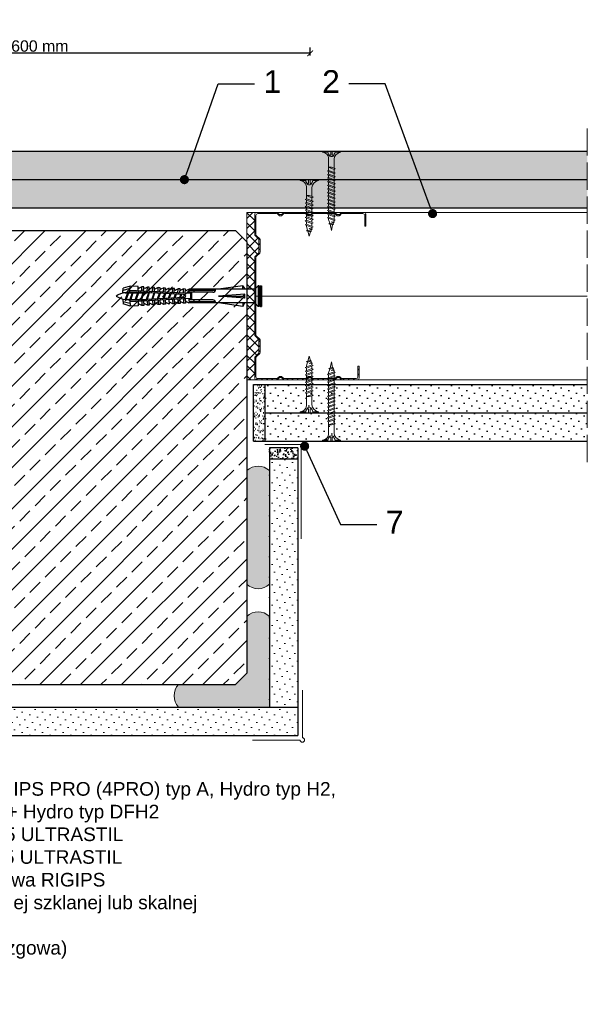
# Model space of a CAD drawing. Header units: millimetres. Extents: x 1245 to 3706, y 234 to 1605.
# Tile 5 of 9: x 2462 to 2712, y 234 to 668. Entities that reach past the tile are written whole.
import ezdxf
from ezdxf import colors
from ezdxf.entities.mleader import LeaderData, LeaderLine
from ezdxf.math import Vec2, Vec3

# ---------------------------------------------------------------- set-up
doc = ezdxf.new("R2010")
doc.units = ezdxf.units.MM
doc.linetypes.add('ACAD_ISO02W100', pattern=[15, 12, -3])
for name, color, linetype, lineweight in [('_ISOVER WELNA', 7, 'BATTING', 9), ('_RIGIPS AKCESORIA', 7, 'Continuous', 18), ('_RIGIPS G-K', 7, 'Continuous', 25), ('_RIGIPS PROFIL', 7, 'Continuous', 18), ('KRESKOWANIE', 7, 'Continuous', 9), ('OPISY', 7, 'Continuous', 9), ('PRZERYWANA', 7, 'ACAD_ISO02W100', 9), ('WYMIARY', 7, 'Continuous', 25)]:
    doc.layers.add(name, color=color, linetype=linetype, lineweight=lineweight)
doc.styles.get("Standard").update_dxf_attribs({"font": 'arial.ttf'})
doc.linetypes.add('BATTING', pattern='A,0.00254,-2.54,[134,ltypeshp.shx,S=2.54,R=0,X=-2.54,Y=0],-5.08,[134,ltypeshp.shx,S=2.54,R=180,X=2.54,Y=0],-2.54', length=10.16254)
doc.dimstyles.new('ISO-25', dxfattribs={"dimtxt": 5, "dimasz": 2.5, "dimexe": 2.5, "dimexo": 0.625, "dimtad": 1, "dimtxsty": 'Standard', "dimblk": 'ARCHTICK', "dimcen": 2.5, "dimadec": 0, "dimazin": 0, "dimtfac": 1, "dimtmove": 0, "dimatfit": 3, "dimfxl": 1, "dimfxlon": 1, "dimarcsym": 0})
pattern_1 = [(225, (266.3958, -482.068), (1.122532, -3.367596), [0, -3.175])]
pattern_2 = [(225, (366.3958, -349.3356), (1.122532, -3.367596), [0, -3.175])]
pattern_3 = [(225, (966.3958, -949.3356), (1.122532, -3.367596), [0, -3.175])]

# ---------------------------------------------------------------- blocks, each defined once
blk = doc.blocks.new('TN 25')
at = {"layer": '_RIGIPS AKCESORIA'}
for p, q in [((0, -0.84), (0, 7.16)), ((0, 7.16), (0.46, 7.16)), ((0.46, 4.78), (0, 4.78)), ((0.46, 7.16), (0.46, 4.78)), ((3.02, 4.46), (8.47, 4.46)), ((7.12, 4.46), (7.12, 3.18)), ((8.03, 2.01), (7.12, 4.46)), ((8.47, 4.46), (8.79, 5)), ((9.61, 1.51), (8.47, 4.46)), ((8.79, 5), (9.93, 2.01)), ((9, 4.46), (10.1, 4.46)), ((10.1, 4.46), (10.41, 5)), ((11.23, 1.51), (10.1, 4.46)), ((10.41, 5), (11.56, 2.01)), ((10.62, 4.46), (11.67, 4.46)), ((11.67, 4.46), (11.99, 5)), ((12.81, 1.51), (11.67, 4.46)), ((11.99, 5), (13.14, 2.01)), ((12.2, 4.46), (13.21, 4.46)), ((13.21, 4.46), (13.52, 5)), ((14.34, 1.51), (13.21, 4.46)), ((13.52, 5), (14.67, 2.01)), ((13.73, 4.46), (14.8, 4.46)), ((14.8, 4.46), (15.12, 5)), ((15.94, 1.51), (14.8, 4.46)), ((15.12, 5), (16.26, 2.01)), ((15.33, 4.46), (16.42, 4.46)), ((16.42, 4.46), (16.73, 5)), ((17.55, 1.51), (16.42, 4.46)), ((16.73, 5), (17.88, 2.01)), ((16.94, 4.46), (17.99, 4.46)), ((17.99, 4.46), (18.31, 5)), ((19.13, 1.51), (17.99, 4.46)), ((18.31, 5), (19.45, 2.01)), ((18.52, 4.46), (19.68, 4.46)), ((19.68, 4.46), (20, 5)), ((20.82, 1.51), (19.68, 4.46)), ((20, 5), (21.14, 2.01)), ((20.21, 4.46), (20.7, 4.46)), ((20.7, 4.46), (22.28, 3.98)), ((22.28, 3.98), (22.56, 4.37)), ((22.56, 4.37), (23.03, 2.71)), ((0, 3.5), (1.77, 3.5)), ((0, 2.83), (1.77, 2.83)), ((0.46, 1.64), (0, 1.64)), ((0.46, -0.84), (0.46, 1.64)), ((1.77, 3.5), (1.77, 4.2)), ((1.77, 2.83), (1.77, 2.18)), ((7.49, 2.01), (3.55, 2.01)), ((7.12, 3.18), (7.65, 1.53)), ((7.65, 1.53), (8.03, 2.01)), ((9.41, 2.01), (8.03, 2.01)), ((9.93, 2.01), (9.61, 1.51)), ((11.04, 2.01), (9.93, 2.01)), ((11.56, 2.01), (11.23, 1.51)), ((12.61, 2.01), (11.56, 2.01)), ((13.14, 2.01), (12.81, 1.51)), ((14.15, 2.01), (13.14, 2.01)), ((14.67, 2.01), (14.34, 1.51)), ((15.74, 2.01), (14.67, 2.01)), ((16.26, 2.01), (15.94, 1.51)), ((17.36, 2.01), (16.26, 2.01)), ((17.88, 2.01), (17.55, 1.51)), ((18.93, 2.01), (17.88, 2.01)), ((19.45, 2.01), (19.13, 1.51)), ((19.45, 2.01), (20.62, 2.01)), ((21.14, 2.01), (20.82, 1.51)), ((21.14, 2.01), (21.81, 2.12)), ((21.85, 1.83), (21.67, 3.28)), ((21.67, 3.28), (22.14, 2.4)), ((22.14, 2.4), (21.85, 1.83)), ((22.7, 2.36), (22.14, 2.4)), ((22.7, 2.36), (22.28, 3.98)), ((23.03, 2.71), (22.7, 2.36)), ((22.71, 3.85), (25, 3.24)), ((25, 3.24), (23.03, 2.71)), ((0, -0.84), (0.46, -0.84))]:
    blk.add_line(p, q, dxfattribs=at)
for centre, major_axis, ratio, start_param, end_param in [((3.09, 7.67), (0.17, 3.2), 0.826134, 1.773653, 3.180586), ((-0.04, 0.9), (0, 3.93), 0.848176, -0.720942, -0.151112), ((3.37, -1.57), (0.28, 3.57), 0.832181, 0.035984, 1.430787), ((-2.73, 15.91), (0, 14.76), 0.848176, 3.399396, 3.475072), ((0.59, 4.62), (0, 2.81), 0.848176, 3.475072, 3.862535), ((1.66, 3.18), (0, 0.895), 0.848176, -1.552777, -0.720942), ((1.66, 3.18), (0, 0.895), 0.848176, 3.862535, 4.730408)]:
    blk.add_ellipse(centre, major_axis=major_axis, ratio=ratio, start_param=start_param, end_param=end_param, dxfattribs=at)
blk = doc.blocks.new('TN 35')
at = {"layer": '_RIGIPS AKCESORIA'}
for p, q in [((0, -0.84), (0, 7.16)), ((0, 7.16), (0.46, 7.16)), ((0.46, 4.78), (0, 4.78)), ((0.46, 7.16), (0.46, 4.78)), ((3.02, 4.46), (8.47, 4.46)), ((7.12, 4.46), (7.12, 3.18)), ((8.03, 2.01), (7.12, 4.46)), ((8.47, 4.46), (8.79, 5)), ((9.61, 1.51), (8.47, 4.46)), ((8.79, 5), (9.93, 2.01)), ((9, 4.46), (10.1, 4.46)), ((10.1, 4.46), (10.41, 5)), ((11.23, 1.51), (10.1, 4.46)), ((10.41, 5), (11.56, 2.01)), ((10.62, 4.46), (11.67, 4.46)), ((11.67, 4.46), (11.99, 5)), ((12.81, 1.51), (11.67, 4.46)), ((11.99, 5), (13.14, 2.01)), ((12.2, 4.46), (13.21, 4.46)), ((13.21, 4.46), (13.52, 5)), ((14.34, 1.51), (13.21, 4.46)), ((13.52, 5), (14.67, 2.01)), ((13.73, 4.46), (14.8, 4.46)), ((14.8, 4.46), (15.12, 5)), ((15.94, 1.51), (14.8, 4.46)), ((15.12, 5), (16.26, 2.01)), ((15.33, 4.46), (16.42, 4.46)), ((16.42, 4.46), (16.73, 5)), ((17.55, 1.51), (16.42, 4.46)), ((16.73, 5), (17.88, 2.01)), ((16.94, 4.46), (17.99, 4.46)), ((17.99, 4.46), (18.31, 5)), ((19.13, 1.51), (17.99, 4.46)), ((18.31, 5), (19.45, 2.01)), ((18.52, 4.46), (19.57, 4.46)), ((19.57, 4.46), (19.88, 5)), ((20.7, 1.51), (19.57, 4.46)), ((19.88, 5), (21.03, 2.01)), ((20.09, 4.46), (21.14, 4.46)), ((21.14, 4.46), (21.46, 5)), ((22.28, 1.51), (21.14, 4.46)), ((21.46, 5), (22.6, 2.01)), ((21.67, 4.46), (22.72, 4.46)), ((22.72, 4.46), (23.03, 5)), ((23.85, 1.51), (22.72, 4.46)), ((23.03, 5), (24.18, 2.01)), ((23.24, 4.46), (24.29, 4.46)), ((24.29, 4.46), (24.61, 5)), ((25.43, 1.51), (24.29, 4.46)), ((24.61, 5), (25.75, 2.01)), ((24.81, 4.46), (25.87, 4.46)), ((25.87, 4.46), (26.18, 5)), ((27, 1.51), (25.87, 4.46)), ((26.18, 5), (27.33, 2.01)), ((26.39, 4.46), (27.44, 4.46)), ((27.44, 4.46), (27.76, 5)), ((28.58, 1.51), (27.44, 4.46)), ((27.76, 5), (28.9, 2.01)), ((27.96, 4.46), (29.13, 4.46)), ((29.13, 4.46), (29.45, 5)), ((30.27, 1.51), (29.13, 4.46)), ((29.45, 5), (30.59, 2.01)), ((29.65, 4.46), (30.15, 4.46)), ((30.15, 4.46), (31.73, 3.98)), ((31.73, 3.98), (32.01, 4.37)), ((32.01, 4.37), (32.48, 2.71)), ((0, 3.5), (1.77, 3.5)), ((0, 2.83), (1.77, 2.83)), ((0.46, 1.64), (0, 1.64)), ((0.46, -0.84), (0.46, 1.64)), ((1.77, 3.5), (1.77, 4.2)), ((1.77, 2.83), (1.77, 2.18)), ((7.49, 2.01), (3.55, 2.01)), ((7.12, 3.18), (7.65, 1.53)), ((7.65, 1.53), (8.03, 2.01)), ((9.41, 2.01), (8.03, 2.01)), ((9.93, 2.01), (9.61, 1.51)), ((11.04, 2.01), (9.93, 2.01)), ((11.56, 2.01), (11.23, 1.51)), ((12.61, 2.01), (11.56, 2.01)), ((13.14, 2.01), (12.81, 1.51)), ((14.15, 2.01), (13.14, 2.01)), ((14.67, 2.01), (14.34, 1.51)), ((15.74, 2.01), (14.67, 2.01)), ((16.26, 2.01), (15.94, 1.51)), ((17.36, 2.01), (16.26, 2.01)), ((17.88, 2.01), (17.55, 1.51)), ((18.93, 2.01), (17.84, 2.01)), ((19.45, 2.01), (19.13, 1.51)), ((20.51, 2.01), (19.41, 2.01)), ((21.03, 2.01), (20.7, 1.51)), ((22.08, 2.01), (20.99, 2.01)), ((22.6, 2.01), (22.28, 1.51)), ((23.66, 2.01), (22.56, 2.01)), ((24.18, 2.01), (23.85, 1.51)), ((25.23, 2.01), (24.14, 2.01)), ((25.75, 2.01), (25.43, 1.51)), ((26.81, 2.01), (25.71, 2.01)), ((27.33, 2.01), (27, 1.51)), ((28.38, 2.01), (27.33, 2.01)), ((28.9, 2.01), (28.58, 1.51)), ((28.9, 2.01), (30.07, 2.01)), ((30.59, 2.01), (30.27, 1.51)), ((30.59, 2.01), (31.26, 2.12)), ((31.3, 1.83), (31.12, 3.28)), ((31.12, 3.28), (31.59, 2.4)), ((31.59, 2.4), (31.3, 1.83)), ((32.15, 2.36), (31.59, 2.4)), ((32.15, 2.36), (31.73, 3.98)), ((32.48, 2.71), (32.15, 2.36)), ((32.16, 3.85), (35, 3.24)), ((35, 3.24), (32.48, 2.71)), ((0, -0.84), (0.46, -0.84))]:
    blk.add_line(p, q, dxfattribs=at)
for centre, major_axis, ratio, start_param, end_param in [((3.09, 7.67), (0.17, 3.2), 0.826134, 1.773653, 3.180586), ((-0.04, 0.9), (0, 3.93), 0.848176, -0.720942, -0.151112), ((3.37, -1.57), (0.28, 3.57), 0.832181, 0.035984, 1.430787), ((-2.73, 15.91), (0, 14.76), 0.848176, 3.399396, 3.475072), ((0.59, 4.62), (0, 2.81), 0.848176, 3.475072, 3.862535), ((1.66, 3.18), (0, 0.895), 0.848176, -1.552777, -0.720942), ((1.66, 3.18), (0, 0.895), 0.848176, 3.862535, 4.730408)]:
    blk.add_ellipse(centre, major_axis=major_axis, ratio=ratio, start_param=start_param, end_param=end_param, dxfattribs=at)
blk = doc.blocks.new('CW 75 ULTRASTIL')
h = blk.add_hatch()
h.set_pattern_fill('ANSI31', color=256, scale=0.5, style=0)
h.paths.add_polyline_path([(106.07, 103.31, -0.414214), (106.87, 104.11), (115.19, 104.11, -0.198912), (115.55, 103.96), (116.25, 103.25, 0.198912), (116.61, 103.11), (117.19, 103.11, 0.198912), (117.55, 103.25), (118.25, 103.96, -0.198912), (118.61, 104.11), (127.89, 104.11, -0.198912), (128.25, 103.96), (128.95, 103.25, 0.198912), (129.31, 103.11), (129.89, 103.11, 0.198912), (130.25, 103.25), (130.95, 103.96, -0.198912), (131.31, 104.11), (140.59, 104.11, -0.198912), (140.95, 103.96), (141.65, 103.25, 0.198912), (142.01, 103.11), (142.59, 103.11, 0.198912), (142.95, 103.25), (143.65, 103.96, -0.198912), (144.01, 104.11), (153.17, 104.11, -0.414214), (153.97, 103.31), (153.97, 98.66), (154.52, 98.66), (154.52, 103.86, 0.414214), (153.72, 104.66), (144.01, 104.66, 0.198912), (143.65, 104.51), (142.95, 103.8, -0.198912), (142.59, 103.66), (142.01, 103.66, -0.198912), (141.65, 103.8), (140.95, 104.51, 0.198912), (140.59, 104.66), (131.31, 104.66, 0.198912), (130.95, 104.51), (130.25, 103.8, -0.198912), (129.89, 103.66), (129.31, 103.66, -0.198912), (128.95, 103.8), (128.25, 104.51, 0.198912), (127.89, 104.66), (118.61, 104.66, 0.198912), (118.25, 104.51), (117.55, 103.8, -0.198912), (117.19, 103.66), (116.61, 103.66, -0.198912), (116.25, 103.8), (115.55, 104.51, 0.198912), (115.19, 104.66), (106.32, 104.66, 0.414214), (105.52, 103.86), (105.52, 94.86, 0.198912), (105.67, 94.51), (107.17, 93, -0.198912), (107.32, 92.65), (107.32, 87.06, -0.198912), (107.17, 86.71), (105.67, 85.2, 0.198912), (105.52, 84.85), (105.52, 50.66, 0.198912), (105.67, 50.31), (107.17, 48.8, -0.198912), (107.32, 48.45), (107.32, 42.86, -0.198912), (107.17, 42.51), (105.67, 41, 0.198912), (105.52, 40.65), (105.52, 31.66, 0.414214), (106.32, 30.86), (115.19, 30.86, 0.198912), (115.55, 31), (116.25, 31.71, -0.198912), (116.61, 31.86), (117.19, 31.86, -0.198912), (117.55, 31.71), (118.25, 31, 0.198912), (118.61, 30.86), (127.89, 30.86, 0.198912), (128.25, 31), (128.95, 31.71, -0.198912), (129.31, 31.86), (129.89, 31.86, -0.198912), (130.25, 31.71), (130.95, 31, 0.198912), (131.31, 30.86), (140.59, 30.86, 0.198912), (140.95, 31), (141.65, 31.71, -0.198912), (142.01, 31.86), (142.59, 31.86, -0.198912), (142.95, 31.71), (143.65, 31, 0.198912), (144.01, 30.86), (150.72, 30.86, 0.414214), (151.52, 31.66), (151.52, 36.86), (150.97, 36.86), (150.97, 32.21, -0.414214), (150.17, 31.41), (144.01, 31.41, -0.198912), (143.65, 31.55), (142.95, 32.26, 0.198912), (142.59, 32.41), (142.01, 32.41, 0.198912), (141.65, 32.26), (140.95, 31.55, -0.198912), (140.59, 31.41), (131.31, 31.41, -0.198912), (130.95, 31.55), (130.25, 32.26, 0.198912), (129.89, 32.41), (129.31, 32.41, 0.198912), (128.95, 32.26), (128.25, 31.55, -0.198912), (127.89, 31.41), (118.61, 31.41, -0.198912), (118.25, 31.55), (117.55, 32.26, 0.198912), (117.19, 32.41), (116.61, 32.41, 0.198912), (116.25, 32.26), (115.55, 31.55, -0.198912), (115.19, 31.41), (106.87, 31.41, -0.414214), (106.07, 32.21), (106.07, 40.65, -0.198912), (106.22, 41), (107.72, 42.51, 0.198912), (107.87, 42.86), (107.87, 48.45, 0.198912), (107.72, 48.8), (106.22, 50.31, -0.198912), (106.07, 50.66), (106.07, 84.85, -0.198912), (106.22, 85.2), (107.72, 86.71, 0.198912), (107.87, 87.06), (107.87, 92.65, 0.198912), (107.72, 93), (106.22, 94.51, -0.198912), (106.07, 94.86)])
at = {"layer": '_RIGIPS PROFIL'}
for p, q in [((115.19, 104.66), (106.32, 104.66)), ((115.55, 104.51), (116.25, 103.8)), ((118.25, 104.51), (117.55, 103.8)), ((127.89, 104.66), (118.61, 104.66)), ((128.25, 104.51), (128.95, 103.8)), ((130.95, 104.51), (130.25, 103.8)), ((131.31, 104.66), (140.59, 104.66)), ((140.95, 104.51), (141.65, 103.8)), ((143.65, 104.51), (142.95, 103.8)), ((153.72, 104.66), (144.01, 104.66)), ((105.52, 103.86), (105.52, 94.86)), ((106.07, 103.31), (106.07, 94.86)), ((115.19, 104.11), (106.87, 104.11)), ((115.55, 103.96), (116.25, 103.25)), ((117.19, 103.66), (116.61, 103.66)), ((117.19, 103.11), (116.61, 103.11)), ((118.25, 103.96), (117.55, 103.25)), ((127.89, 104.11), (118.61, 104.11)), ((128.25, 103.96), (128.95, 103.25)), ((129.89, 103.66), (129.31, 103.66)), ((129.89, 103.11), (129.31, 103.11)), ((130.95, 103.96), (130.25, 103.25)), ((131.31, 104.11), (140.59, 104.11)), ((140.95, 103.96), (141.65, 103.25)), ((142.59, 103.66), (142.01, 103.66)), ((142.59, 103.11), (142.01, 103.11)), ((143.65, 103.96), (142.95, 103.25)), ((153.17, 104.11), (144.01, 104.11)), ((153.97, 98.66), (153.97, 103.31)), ((154.52, 98.66), (154.52, 103.86)), ((153.97, 98.66), (154.52, 98.66)), ((107.17, 93), (105.67, 94.51)), ((107.72, 93), (106.22, 94.51)), ((107.32, 92.65), (107.32, 87.06)), ((107.87, 92.65), (107.87, 87.06)), ((105.52, 84.85), (105.52, 50.66)), ((107.17, 86.71), (105.67, 85.2)), ((106.07, 84.85), (106.07, 50.66)), ((107.72, 86.71), (106.22, 85.2)), ((107.17, 48.8), (105.67, 50.31)), ((107.72, 48.8), (106.22, 50.31)), ((107.32, 42.86), (107.32, 48.45)), ((107.87, 42.86), (107.87, 48.45)), ((105.52, 31.66), (105.52, 40.65)), ((107.17, 42.51), (105.67, 41)), ((106.07, 32.21), (106.07, 40.65)), ((107.72, 42.51), (106.22, 41)), ((150.97, 36.86), (150.97, 32.21)), ((150.97, 36.86), (151.52, 36.86)), ((151.52, 36.86), (151.52, 31.66)), ((115.19, 30.86), (106.32, 30.86)), ((115.19, 31.41), (106.87, 31.41)), ((115.55, 31.55), (116.25, 32.26)), ((115.55, 31), (116.25, 31.71)), ((117.19, 32.41), (116.61, 32.41)), ((117.19, 31.86), (116.61, 31.86)), ((118.25, 31.55), (117.55, 32.26)), ((118.25, 31), (117.55, 31.71)), ((127.89, 31.41), (118.61, 31.41)), ((127.89, 30.86), (118.61, 30.86)), ((128.25, 31.55), (128.95, 32.26)), ((128.25, 31), (128.95, 31.71)), ((129.89, 32.41), (129.31, 32.41)), ((129.89, 31.86), (129.31, 31.86)), ((130.95, 31.55), (130.25, 32.26)), ((130.95, 31), (130.25, 31.71)), ((131.31, 31.41), (140.59, 31.41)), ((131.31, 30.86), (140.59, 30.86)), ((140.95, 31.55), (141.65, 32.26)), ((140.95, 31), (141.65, 31.71)), ((142.59, 32.41), (142.01, 32.41)), ((142.59, 31.86), (142.01, 31.86)), ((143.65, 31.55), (142.95, 32.26)), ((143.65, 31), (142.95, 31.71)), ((150.17, 31.41), (144.01, 31.41)), ((150.72, 30.86), (144.01, 30.86))]:
    blk.add_line(p, q, dxfattribs=at)
for centre, radius, start, end in [((106.32, 103.86), 0.8, 90, 180), ((115.19, 104.16), 0.5, 45, 90), ((118.61, 104.16), 0.5, 90, 135), ((127.89, 104.16), 0.5, 45, 90), ((131.31, 104.16), 0.5, 90, 135), ((140.59, 104.16), 0.5, 45, 90), ((144.01, 104.16), 0.5, 90, 135), ((153.72, 103.86), 0.8, 0, 90), ((106.87, 103.31), 0.8, 90, 180), ((115.19, 103.61), 0.5, 45, 90), ((116.61, 104.16), 0.5, 225, 270), ((116.61, 103.61), 0.5, 225, 270), ((117.19, 104.16), 0.5, 270, 315), ((117.19, 103.61), 0.5, 270, 315), ((118.61, 103.61), 0.5, 90, 135), ((127.89, 103.61), 0.5, 45, 90), ((129.31, 104.16), 0.5, 225, 270), ((129.31, 103.61), 0.5, 225, 270), ((129.89, 104.16), 0.5, 270, 315), ((129.89, 103.61), 0.5, 270, 315), ((131.31, 103.61), 0.5, 90, 135), ((140.59, 103.61), 0.5, 45, 90), ((142.01, 104.16), 0.5, 225, 270), ((142.01, 103.61), 0.5, 225, 270), ((142.59, 104.16), 0.5, 270, 315), ((142.59, 103.61), 0.5, 270, 315), ((144.01, 103.61), 0.5, 90, 135), ((153.17, 103.31), 0.8, 0, 90), ((106.02, 94.86), 0.5, 180, 225), ((106.57, 94.86), 0.5, 180, 225), ((106.82, 92.65), 0.5, 0, 45), ((107.37, 92.65), 0.5, 0, 45), ((106.82, 87.06), 0.5, 315, 0), ((107.37, 87.06), 0.5, 315, 0), ((106.02, 84.85), 0.5, 135, 180), ((106.57, 84.85), 0.5, 135, 180), ((106.02, 50.66), 0.5, 180, 225), ((106.57, 50.66), 0.5, 180, 225), ((106.82, 48.45), 0.5, 0, 45), ((107.37, 48.45), 0.5, 0, 45), ((106.02, 40.65), 0.5, 135, 180), ((106.57, 40.65), 0.5, 135, 180), ((106.82, 42.86), 0.5, 315, 0), ((107.37, 42.86), 0.5, 315, 0), ((106.32, 31.66), 0.8, 180, 270), ((106.87, 32.21), 0.8, 180, 270), ((115.19, 31.91), 0.5, 270, 315), ((115.19, 31.36), 0.5, 270, 315), ((116.61, 31.91), 0.5, 90, 135), ((116.61, 31.36), 0.5, 90, 135), ((117.19, 31.91), 0.5, 45, 90), ((117.19, 31.36), 0.5, 45, 90), ((118.61, 31.91), 0.5, 225, 270), ((118.61, 31.36), 0.5, 225, 270), ((127.89, 31.91), 0.5, 270, 315), ((127.89, 31.36), 0.5, 270, 315), ((129.31, 31.91), 0.5, 90, 135), ((129.31, 31.36), 0.5, 90, 135), ((129.89, 31.91), 0.5, 45, 90), ((129.89, 31.36), 0.5, 45, 90), ((131.31, 31.91), 0.5, 225, 270), ((131.31, 31.36), 0.5, 225, 270), ((140.59, 31.91), 0.5, 270, 315), ((140.59, 31.36), 0.5, 270, 315), ((142.01, 31.91), 0.5, 90, 135), ((142.01, 31.36), 0.5, 90, 135), ((142.59, 31.91), 0.5, 45, 90), ((142.59, 31.36), 0.5, 45, 90), ((144.01, 31.91), 0.5, 225, 270), ((144.01, 31.36), 0.5, 225, 270), ((150.17, 32.21), 0.8, 270, 0), ((150.72, 31.66), 0.8, 270, 0)]:
    blk.add_arc(centre, radius, start, end, dxfattribs=at)
blk = doc.blocks.new('kolek rozprezny komplet 60')
for p, q in [((390.66, 217.01), (390.76, 218.91)), ((393.15, 216.88), (390.66, 217.01)), ((393.75, 218.75), (390.71, 217.96)), ((393.81, 219.85), (390.76, 218.91)), ((391.67, 216.95), (392.67, 216.95)), ((392.67, 216.95), (391.67, 213.95)), ((392.67, 216.95), (392.07, 213.95)), ((393.07, 216.95), (392.07, 213.95)), ((392.67, 216.95), (393.04, 217.45)), ((393.07, 216.95), (393.04, 217.45)), ((393.07, 216.95), (394.67, 216.95)), ((394.67, 216.95), (393.67, 213.95)), ((393.68, 217.35), (393.81, 219.85)), ((417.38, 216.11), (393.68, 217.35)), ((420.47, 216.55), (393.71, 217.95)), ((397.41, 219.66), (393.81, 219.85)), ((394.67, 216.95), (394.07, 213.95)), ((395.07, 216.95), (394.07, 213.95)), ((394.67, 216.95), (394.92, 217.29)), ((395.07, 216.95), (395.05, 217.28)), ((395.07, 216.95), (397.07, 216.95)), ((397.07, 216.95), (396.07, 213.95)), ((397.07, 216.95), (396.47, 213.95)), ((397.47, 216.95), (396.47, 213.95)), ((397.07, 216.95), (397.23, 217.17)), ((397.31, 217.76), (397.41, 219.66)), ((397.47, 216.95), (397.46, 217.16)), ((397.47, 216.95), (399.47, 216.95)), ((397.67, 217.14), (397.71, 217.74)), ((399, 219.58), (397.82, 218.98)), ((398.47, 217.1), (398.5, 217.7)), ((399.47, 216.95), (398.47, 213.95)), ((399.47, 216.95), (398.87, 213.95)), ((399.87, 216.95), (398.87, 213.95)), ((398.9, 217.68), (399, 219.58)), ((399.8, 219.54), (399, 219.58)), ((399.47, 216.95), (399.55, 217.05)), ((399.7, 217.64), (399.8, 219.54)), ((399.87, 216.95), (399.87, 217.03)), ((399.87, 216.95), (401.38, 216.95)), ((400.07, 217.02), (400.1, 217.62)), ((401.4, 219.45), (400.22, 218.85)), ((400.87, 216.98), (400.9, 217.58)), ((401.87, 216.92), (400.87, 213.95)), ((401.87, 216.92), (401.27, 213.95)), ((401.3, 217.56), (401.4, 219.45)), ((402.2, 219.41), (401.4, 219.45)), ((402.1, 217.51), (402.2, 219.41)), ((402.47, 216.89), (402.5, 217.49)), ((403.8, 219.33), (402.61, 218.72)), ((403.27, 216.85), (403.3, 217.45)), ((403.7, 217.43), (403.8, 219.33)), ((404.6, 219.29), (403.8, 219.33)), ((404.5, 217.39), (404.6, 219.29)), ((404.86, 216.77), (404.9, 217.37)), ((406.19, 219.2), (405.01, 218.6)), ((405.66, 216.73), (405.69, 217.32)), ((406.09, 217.3), (406.19, 219.2)), ((406.99, 219.16), (406.19, 219.2)), ((406.89, 217.26), (406.99, 219.16)), ((407.26, 216.64), (407.29, 217.24)), ((408.59, 219.08), (407.41, 218.47)), ((408.06, 216.6), (408.09, 217.2)), ((408.49, 217.18), (408.59, 219.08)), ((409.39, 219.03), (408.59, 219.08)), ((409.29, 217.14), (409.39, 219.03)), ((409.66, 216.52), (409.69, 217.12)), ((410.99, 218.95), (409.8, 218.35)), ((410.46, 216.47), (410.49, 217.07)), ((410.89, 217.05), (410.99, 218.95)), ((412.59, 218.87), (411.4, 218.26)), ((412.05, 216.39), (412.09, 216.99)), ((412.49, 216.97), (412.59, 218.87)), ((413.38, 218.82), (412.59, 218.87)), ((412.85, 216.35), (412.89, 216.95)), ((413.28, 216.93), (413.38, 218.82)), ((414.98, 218.74), (413.8, 218.14)), ((414.88, 216.84), (414.98, 218.74)), ((415.78, 218.7), (414.98, 218.74)), ((415.68, 216.8), (415.78, 218.7)), ((417.38, 218.62), (416.2, 218.01)), ((417.28, 216.72), (417.38, 218.62)), ((418.18, 218.57), (417.38, 218.62)), ((418.08, 216.68), (418.18, 218.57)), ((419.78, 218.49), (418.59, 217.89)), ((419.68, 216.59), (419.78, 218.49)), ((430.17, 217.15), (419.71, 217.15)), ((431.37, 217.95), (419.75, 217.95)), ((448.67, 218.45), (419.77, 218.45)), ((420.47, 217.15), (420.47, 213.75)), ((420.67, 217.15), (420.67, 213.75)), ((420.87, 217.15), (420.87, 213.75)), ((443.47, 219.95), (432.8, 218.45)), ((443.47, 218.45), (443.47, 219.95)), ((443.47, 219.95), (444.34, 218.45)), ((450.17, 219.95), (448.67, 218.45)), ((448.67, 218.45), (448.67, 212.45)), ((448.67, 216.95), (448.67, 213.95)), ((450.17, 219.95), (450.17, 210.95)), ((450.67, 219.95), (450.17, 219.95)), ((450.67, 219.95), (450.67, 210.95)), ((450.67, 219.35), (451.17, 219.95)), ((451.17, 219.95), (451.67, 219.95)), ((451.17, 219.95), (451.17, 210.95)), ((451.67, 219.95), (451.67, 210.95)), ((393.15, 214.02), (390.66, 213.89)), ((390.66, 213.89), (390.76, 211.99)), ((393.75, 212.15), (390.71, 212.94)), ((391.67, 213.95), (391.71, 213.45)), ((391.71, 213.45), (392.07, 213.95)), ((392.07, 213.95), (393.67, 213.95)), ((393.67, 213.95), (393.7, 213.55)), ((417.38, 214.79), (393.68, 213.55)), ((393.68, 213.55), (393.81, 211.05)), ((420.47, 214.35), (393.71, 212.95)), ((393.78, 213.55), (394.07, 213.95)), ((394.07, 213.95), (396.07, 213.95)), ((396.07, 213.95), (396.09, 213.67)), ((396.28, 213.68), (396.47, 213.95)), ((396.47, 213.95), (398.47, 213.95)), ((397.31, 213.14), (397.41, 211.24)), ((397.67, 213.76), (397.71, 213.16)), ((398.47, 213.95), (398.48, 213.8)), ((398.47, 213.8), (398.5, 213.2)), ((398.77, 213.81), (398.87, 213.95)), ((398.87, 213.95), (400.87, 213.95)), ((398.9, 213.22), (399, 211.32)), ((399.7, 213.26), (399.8, 211.36)), ((400.07, 213.88), (400.1, 213.28)), ((400.87, 213.95), (400.88, 213.92)), ((400.87, 213.92), (400.9, 213.32)), ((402.26, 216.9), (401.27, 213.95)), ((401.27, 213.95), (401.38, 213.95)), ((401.27, 213.94), (401.27, 213.95)), ((401.3, 213.35), (401.4, 211.45)), ((402.1, 213.39), (402.2, 211.49)), ((402.47, 214.01), (402.5, 213.41)), ((403.27, 214.05), (403.3, 213.45)), ((404.22, 216.8), (403.31, 214.05)), ((404.24, 216.8), (403.7, 214.07)), ((403.7, 213.47), (403.8, 211.57)), ((404.62, 216.78), (403.72, 214.07)), ((404.5, 213.51), (404.6, 211.62)), ((404.86, 214.13), (404.9, 213.53)), ((405.66, 214.17), (405.69, 213.58)), ((406.58, 216.68), (405.75, 214.18)), ((406.09, 213.6), (406.19, 211.7)), ((406.62, 216.68), (406.12, 214.2)), ((406.98, 216.66), (406.16, 214.2)), ((406.89, 213.64), (406.99, 211.74)), ((407.26, 214.26), (407.29, 213.66)), ((408.06, 214.3), (408.09, 213.7)), ((408.94, 216.55), (408.19, 214.31)), ((408.49, 213.72), (408.59, 211.82)), ((408.99, 216.55), (408.55, 214.33)), ((409.34, 216.53), (408.6, 214.33)), ((409.29, 213.76), (409.39, 211.87)), ((409.66, 214.38), (409.69, 213.79)), ((410.46, 214.43), (410.49, 213.83)), ((411.3, 216.43), (410.64, 214.44)), ((410.89, 213.85), (410.99, 211.95)), ((411.37, 216.43), (410.98, 214.45)), ((411.69, 216.41), (411.04, 214.46)), ((412.59, 212.03), (411.4, 212.64)), ((412.05, 214.51), (412.09, 213.91)), ((412.49, 213.93), (412.59, 212.03)), ((412.85, 214.55), (412.89, 213.95)), ((413.66, 216.31), (413.08, 214.56)), ((413.28, 213.97), (413.38, 212.08)), ((413.75, 216.3), (413.4, 214.58)), ((414.05, 216.29), (413.49, 214.58)), ((414.98, 212.16), (413.8, 212.76)), ((414.45, 216.27), (414.48, 216.86)), ((414.45, 214.64), (414.48, 214.04)), ((414.88, 214.06), (414.98, 212.16)), ((415.25, 216.22), (415.28, 216.82)), ((415.25, 214.68), (415.28, 214.08)), ((416.02, 216.18), (415.52, 214.69)), ((415.68, 214.1), (415.78, 212.2)), ((416.12, 216.18), (415.83, 214.71)), ((416.41, 216.16), (415.93, 214.71)), ((417.38, 212.29), (416.2, 212.89)), ((417.28, 214.18), (417.38, 212.29)), ((418.22, 215.58), (418.01, 214.95)), ((418.08, 214.22), (418.18, 212.33)), ((419.78, 212.41), (418.59, 213.01)), ((419.68, 214.31), (419.78, 212.41)), ((430.17, 213.75), (419.71, 213.75)), ((431.37, 212.95), (419.75, 212.95)), ((444.34, 216.37), (432.8, 215.45)), ((432.8, 215.45), (443.47, 215.45)), ((444.34, 214.53), (432.8, 215.45)), ((444.34, 216.37), (443.47, 215.45)), ((444.34, 214.53), (443.47, 215.45)), ((444.34, 214.53), (444.34, 216.37)), ((393.81, 211.05), (390.76, 211.99)), ((397.41, 211.24), (393.81, 211.05)), ((399, 211.32), (397.82, 211.93)), ((399.8, 211.36), (399, 211.32)), ((401.4, 211.45), (400.22, 212.05)), ((402.2, 211.49), (401.4, 211.45)), ((403.8, 211.57), (402.61, 212.18)), ((404.6, 211.62), (403.8, 211.57)), ((406.19, 211.7), (405.01, 212.3)), ((406.99, 211.74), (406.19, 211.7)), ((408.59, 211.82), (407.41, 212.43)), ((409.39, 211.87), (408.59, 211.82)), ((410.99, 211.95), (409.8, 212.55)), ((413.38, 212.08), (412.59, 212.03)), ((415.78, 212.2), (414.98, 212.16)), ((418.18, 212.33), (417.38, 212.29)), ((448.67, 212.45), (419.77, 212.45)), ((443.47, 210.95), (432.8, 212.45)), ((443.47, 212.45), (443.47, 210.95)), ((443.47, 210.95), (444.34, 212.45)), ((450.17, 210.95), (448.67, 212.45)), ((450.67, 210.95), (450.17, 210.95)), ((450.67, 211.55), (451.17, 210.95)), ((451.17, 210.95), (451.67, 210.95))]:
    blk.add_line(p, q)
for centre, radius, start, end in [((393.41, 206.24), 10.85, 99.2038, 121.9083), ((393.65, 216.85), 0.5, 87, 177), ((397.68, 219.24), 0.3, 177, 297), ((400.08, 219.12), 0.3, 177, 297), ((402.48, 218.99), 0.3, 177, 297), ((404.87, 218.87), 0.3, 177, 297), ((407.27, 218.74), 0.3, 177, 297), ((409.67, 218.61), 0.3, 177, 297), ((411.27, 218.53), 0.3, 177, 297), ((413.66, 218.41), 0.3, 177, 297), ((416.06, 218.28), 0.3, 177, 297), ((418.46, 218.15), 0.3, 177, 297), ((422.67, 216.95), 1, 90, 168.463), ((430.17, 218.45), 1.3, 270, 0), ((393.41, 224.66), 10.85, 238.0917, 260.7962), ((393.65, 214.05), 0.5, 183, 273), ((409.67, 212.29), 0.3, 63, 183), ((411.27, 212.37), 0.3, 63, 183), ((413.66, 212.5), 0.3, 63, 183), ((416.06, 212.62), 0.3, 63, 183), ((417.55, 215.45), 0.682, 255.8604, 104.1386), ((418.46, 212.75), 0.3, 63, 183), ((422.67, 213.95), 1, 191.537, 270), ((430.17, 212.45), 1.3, 0, 90), ((397.68, 211.66), 0.3, 63, 183), ((400.08, 211.78), 0.3, 63, 183), ((402.48, 211.91), 0.3, 63, 183), ((404.87, 212.03), 0.3, 63, 183), ((407.27, 212.16), 0.3, 63, 183)]:
    blk.add_arc(centre, radius, start, end)
blk = doc.blocks.new('naroznik')
at = {"layer": '_RIGIPS AKCESORIA'}
for p, q in [((430.5, 91.65), (451.5, 91.65)), ((429.5, 69.65), (429.5, 90.65))]:
    blk.add_line(p, q, dxfattribs=at)
blk.add_arc((429.5, 91.65), 1, 0, 270, dxfattribs=at)
blk = doc.blocks.new('_ArchTick')
at = {"color": 0, "linetype": 'ByBlock', "const_width": 0.15}
blk.add_lwpolyline([(-0.5, -0.5), (0.5, 0.5)], dxfattribs=at)
blk = doc.blocks.new('*D30')
at = {"layer": 'Defpoints', "color": 0, "transparency": 16777216}
for p in [(2334.35, 653.21), (2334.35, 610.12), (2589.51, 610.12)]:
    blk.add_point(p, dxfattribs=at)
at = {"layer": 'WYMIARY', "color": 0, "lineweight": -2, "transparency": 16777216}
for p, q in [((2334.35, 652.21), (2334.35, 655.71)), ((2589.51, 652.21), (2589.51, 655.71)), ((2589.51, 653.21), (2334.35, 653.21))]:
    blk.add_line(p, q, dxfattribs=at)
at = {"layer": 'WYMIARY', "color": 0, "lineweight": -2, "transparency": 16777216, "xscale": 2.5, "yscale": 2.5, "zscale": 2.5, "rotation": 180}
blk.add_blockref('_ArchTick', (2334.35, 653.21), dxfattribs=at)
at = {"layer": 'WYMIARY', "color": 0, "lineweight": -2, "transparency": 16777216, "xscale": 2.5, "yscale": 2.5, "zscale": 2.5}
blk.add_blockref('_ArchTick', (2589.51, 653.21), dxfattribs=at)
at = {"layer": 'WYMIARY', "color": 0, "transparency": 16777216, "insert": (2461.93, 656.39), "char_height": 5, "attachment_point": 5}
blk.add_mtext('max. 600 mm', dxfattribs=at)
blk = doc.blocks.new('_Dot')
at = {"color": 0, "linetype": 'ByBlock', "lineweight": -2}
blk.add_line((-0.5, 0), (-1, 0), dxfattribs=at)
at = {"color": 0, "linetype": 'ByBlock', "const_width": 0.5}
blk.add_lwpolyline([(-0.25, 0, 1), (0.25, 0, 1)], format="xyb", close=True, dxfattribs=at)

msp = doc.modelspace()

# ---------------------------------------------------------------- hatches: boundary and pattern name
at = {"layer": '_RIGIPS AKCESORIA'}
h = msp.add_hatch(dxfattribs=at)
h.set_pattern_fill('ANSI37', color=256, style=0)
h.set_pattern_definition([(45, (616.3958, -493.668), (-2.245064, 2.245064), []), (135, (616.3958, -493.668), (-2.245064, -2.245064), [])])
h.paths.add_polyline_path([(2565.099, 563.309, -0.1989124), (2565.246, 563.662), (2566.753, 565.169, 0.1989124), (2566.899, 565.523), (2566.899, 571.109, 0.1989124), (2566.753, 571.462), (2565.246, 572.969, -0.1989124), (2565.099, 573.323), (2565.099, 582.316, -0.4142136), (2565.899, 583.116), (2561.599, 583.116), (2561.599, 509.316), (2565.899, 509.316, -0.4142136), (2565.099, 510.116), (2565.099, 519.109, -0.1989124), (2565.246, 519.462), (2566.753, 520.969, 0.1989124), (2566.899, 521.323), (2566.899, 526.909, 0.1989124), (2566.753, 527.262), (2565.246, 528.769, -0.1989124), (2565.099, 529.123)])
at = {"layer": '_RIGIPS G-K'}
h = msp.add_hatch(dxfattribs=at)
h.set_pattern_fill('AR-SAND', color=256, scale=0.05, style=0)
h.set_pattern_definition([(322.5, (550.0624, 1597.6996), (-0.0800016, -2.4470662), [0, -1.9304, 0, -2.159, 0, -2.06375]), (352.5, (550.0624, 1597.6996), (2.2476164, -3.5841255), [0, -1.0414, 0, -1.7399, 0, -0.66675]), (32.5, (548.5003, 1597.6996), (3.9549619, -0.007186), [0, -0.635, 0, -2.286, 0, -2.9845]), (42.5, (548.5003, 1597.6996), (3.8177823, -1.1146466), [0, -0.3175, 0, -1.4986, 0, -1.7145])])
h.paths.add_polyline_path([(2569.599, 482.316), (2564.599, 482.316), (2564.599, 507.316), (2569.599, 507.316)])
h = msp.add_hatch(dxfattribs=at)
h.set_pattern_fill('DOTS', color=256, scale=2, angle=225, style=0)
h.set_pattern_definition(pattern_1)
h.paths.add_polyline_path([(2711.599, 494.816), (2711.599, 507.316), (2569.599, 507.316), (2569.599, 494.816)])
h = msp.add_hatch(dxfattribs=at)
h.set_pattern_fill('DOTS', color=256, scale=2, angle=225, style=0)
h.set_pattern_definition(pattern_1)
h.paths.add_polyline_path([(2711.599, 482.316), (2711.599, 494.816), (2569.599, 494.816), (2569.599, 482.316)])
h = msp.add_hatch(dxfattribs=at)
h.set_pattern_fill('AR-SAND', color=256, scale=0.05, angle=90, style=0)
h.set_pattern_definition([(307.5, (1481.2153, 2493.8525), (2.4470662, 0.0800016), [0, -1.9304, 0, -2.159, 0, -2.06375]), (277.5, (1481.2153, 2493.8525), (3.5841255, -2.2476164), [0, -1.0414, 0, -1.7399, 0, -0.66675]), (237.5, (1481.2153, 2495.4146), (0.007186, -3.9549619), [0, -0.635, 0, -2.286, 0, -2.9845]), (227.5, (1481.2153, 2495.4146), (1.1146466, -3.8177823), [0, -0.3175, 0, -1.4986, 0, -1.7145])])
h.paths.add_polyline_path([(2584.099, 474.316), (2584.099, 479.316), (2571.599, 479.316), (2571.599, 474.316)])
at = {"layer": 'KRESKOWANIE'}
h = msp.add_hatch(dxfattribs=at)
h.set_pattern_fill('DOTS', color=256, scale=2, angle=225, style=0)
h.set_pattern_definition(pattern_2)
h.paths.add_polyline_path([(2711.599, 610.116), (2211.599, 610.116), (2211.599, 597.616), (2711.599, 597.616)])
h = msp.add_hatch(dxfattribs=at)
h.set_pattern_fill('DOTS', color=256, scale=2, angle=225, style=0)
h.set_pattern_definition(pattern_2)
h.paths.add_polyline_path([(2711.599, 597.616), (2211.599, 597.616), (2211.599, 585.116), (2711.599, 585.116)])
h = msp.add_hatch(dxfattribs=at)
h.set_pattern_fill('ANSI33', color=256, scale=2, style=0)
h.set_pattern_definition([(45, (966.396, -949.336), (-8.980256, 8.980256), []), (45, (975.376, -949.336), (-8.980256, 8.980256), [6.35, -3.175])])
h.paths.add_polyline_path([(2561.599, 570.116), (2556.599, 575.116), (2366.599, 575.116), (2361.599, 570.116), (2361.599, 380.116), (2366.599, 375.116), (2556.599, 375.116), (2561.599, 380.116)])
h = msp.add_hatch(dxfattribs=at)
h.set_pattern_fill('DOTS', color=256, scale=2, angle=225, style=0)
h.set_pattern_definition(pattern_3)
h.paths.add_polyline_path([(2584.099, 474.316), (2571.599, 474.316), (2571.599, 365.116), (2584.099, 365.116)])
for points in [[(2561.599, 469.316, -0.4), (2571.599, 469.316), (2571.599, 419.316, -0.4), (2561.599, 419.316)], [(2571.599, 405.116, 0.4), (2561.599, 405.116), (2561.599, 380.116), (2556.599, 375.116), (2531.599, 375.116, 0.4), (2531.599, 365.116), (2571.599, 365.116)]]:
    msp.add_hatch(color=256, dxfattribs=at).paths.add_polyline_path(points)
h = msp.add_hatch(dxfattribs=at)
h.set_pattern_fill('DOTS', color=256, scale=2, angle=225, style=0)
h.set_pattern_definition(pattern_3)
h.paths.add_polyline_path([(2584.099, 365.116), (2339.099, 365.116), (2339.099, 352.616), (2584.099, 352.616)])

# ---------------------------------------------------------------- linework, layer by layer
for p, q in [((2366.599, 575.116), (2556.599, 575.116)), ((2556.599, 575.116), (2561.599, 570.116)), ((2561.599, 570.116), (2561.599, 380.116)), ((2561.599, 380.116), (2556.599, 375.116)), ((2556.599, 375.116), (2561.599, 380.116)), ((2366.599, 375.116), (2556.599, 375.116))]:
    msp.add_line(p, q)
at = {"layer": '_ISOVER WELNA', "ltscale": 3.6}
msp.add_line((2711.599, 546.216), (2565.649, 546.216), dxfattribs=at)
at = {"layer": '_RIGIPS AKCESORIA'}
for p, q in [((2569.599, 480.816), (2587.099, 480.816)), ((2585.599, 479.316), (2585.599, 439.316))]:
    msp.add_line(p, q, dxfattribs=at)
at = {"layer": '_RIGIPS G-K'}
for p, q in [((2211.599, 610.116), (2711.599, 610.116)), ((2211.599, 597.616), (2711.599, 597.616)), ((2211.599, 585.116), (2711.599, 585.116)), ((2564.599, 507.316), (2711.599, 507.316)), ((2564.599, 482.316), (2564.599, 507.316)), ((2569.599, 507.316), (2569.599, 482.316)), ((2569.599, 494.816), (2711.599, 494.816)), ((2564.599, 482.316), (2711.599, 482.316)), ((2571.599, 479.316), (2571.599, 365.116)), ((2584.099, 479.316), (2571.599, 479.316)), ((2584.099, 479.316), (2584.099, 352.616)), ((2584.099, 474.316), (2571.599, 474.316)), ((2339.099, 365.116), (2584.099, 365.116)), ((2339.099, 352.616), (2584.099, 352.616))]:
    msp.add_line(p, q, dxfattribs=at)
at = {"layer": '_RIGIPS PROFIL'}
for p, q in [((2561.599, 583.116), (2711.599, 583.116)), ((2561.599, 509.316), (2711.599, 509.316))]:
    msp.add_line(p, q, dxfattribs=at)
at = {"layer": 'KRESKOWANIE'}
msp.add_line((2561.599, 570.116), (2561.599, 583.116), dxfattribs=at)
for centre, start, end in [((2566.599, 464.066), 46.39718, 133.60282), ((2566.599, 424.566), 226.39718, 313.60282), ((2566.599, 399.866), 46.39718, 133.60282), ((2536.849, 370.116), 136.39718, 223.60282)]:
    msp.add_arc(centre, 7.25, start, end, dxfattribs=at)
at = {"layer": 'PRZERYWANA'}
msp.add_line((2711.599, 620.116), (2711.599, 472.316), dxfattribs=at)

# ---------------------------------------------------------------- block references
msp.add_blockref('kolek rozprezny komplet 60', (2116.424, 330.766))
at = {"layer": '_RIGIPS AKCESORIA', "xscale": -1}
for name, p, rotation in [('TN 35', (2602.122, 610.116), 90), ('TN 25', (2592.344, 597.616), 90), ('naroznik', (2494.445, -78.885), 270)]:
    msp.add_blockref(name, p, dxfattribs=dict(at, rotation=rotation))
at = {"layer": '_RIGIPS AKCESORIA', "rotation": 90}
for name, p in [('TN 25', (2592.344, 494.816)), ('TN 35', (2602.122, 482.316))]:
    msp.add_blockref(name, p, dxfattribs=at)
at = {"layer": '_RIGIPS PROFIL'}
msp.add_blockref('CW 75 ULTRASTIL', (2459.579, 478.458), dxfattribs=at)

# ---------------------------------------------------------------- texts
at = {"insert": (2339.099, 332.093), "char_height": 6, "width": 262.25745, "attachment_point": 1}
msp.add_mtext('1. Płyta gipsowo-kartonowa RIGIPS PRO (4PRO) typ A, Hydro typ H2, Fire typ F, Fire+ typ DF lub Fire+ Hydro typ DFH2\\P2. Profil poziomy RIGIPS UW 75 ULTRASTIL\\P3. Profil pionowy RIGIPS CW 75 ULTRASTIL\\P4. Taśma uszczelniająca piankowa RIGIPS\\P5. Wypełnienie z wełny mineralnej szklanej lub skalnej\\P6. Taśma spoinowa RIGIPS\\P7. Taśma samoprzylepna (poślizgowa)\\P8. Klej gipsowy RIGIPS\\P9. Narożnik aluminiowy', dxfattribs=at)

# ---------------------------------------------------------------- dimensions: what is measured, and where the dimension line sits
at = {"layer": 'WYMIARY'}
dim = msp.add_linear_dim(base=(2334.353, 653.215), p1=(2589.513, 610.116), p2=(2334.353, 610.116), text='max. 600 mm', dimstyle='ISO-25', override={"dimtad": 3, "dimtmove": 2}, dxfattribs=at)
dim.commit()
dim.dimension.update_dxf_attribs({"geometry": '*D30', "text_midpoint": (2461.933, 656.393)})

# ---------------------------------------------------------------- leaders
at = {"layer": 'OPISY'}
ml = msp.add_multileader_mtext('Standard', dxfattribs=at)
ml.set_content('1', color=256)
ml.set_leader_properties()
ml.set_arrow_properties(name='DOT')
ml.build(insert=Vec2(0, 0))
ctx = ml.context
ctx.base_point, ctx.char_height, ctx.landing_gap_size, ctx.plane_origin = Vec3(2565.034, 639.776), 10, 4, Vec3(2372.446, 783.436)
notes = []
notes.append((ctx, [(0, (1, 1, 0), (2549.034, 639.776), (1, 0), 16, [(0, [(2534.134, 597.536)], 0, [])])]))
ctx.mtext.insert, ctx.mtext.flow_direction = Vec3(2569.034, 645.776), 5
ml = msp.add_multileader_mtext('Standard', dxfattribs=at)
ml.set_content('2', color=256)
ml.set_leader_properties()
ml.set_arrow_properties(name='DOT')
ml.build(insert=Vec2(0, 0))
ctx = ml.context
ctx.base_point, ctx.char_height, ctx.landing_gap_size, ctx.plane_origin = Vec3(2591.977, 639.776), 10, 4, Vec3(2799.189, 783.436)
ctx.text_align_type = 2
notes.append((ctx, [(0, (1, 1, 0), (2622.601, 639.776), (-1, 0), 16, [(0, [(2643.459, 582.589)], 0, [])])]))
ctx.mtext.insert, ctx.mtext.alignment, ctx.mtext.flow_direction = Vec3(2602.601, 645.776), 3, 5
ml = msp.add_multileader_mtext('Standard', dxfattribs=at)
ml.set_content('7', color=256)
ml.set_leader_properties()
ml.set_arrow_properties(name='DOT')
ml.build(insert=Vec2(0, 0))
ctx = ml.context
ctx.base_point, ctx.char_height, ctx.landing_gap_size, ctx.plane_origin = Vec3(2618.877, 445.622), 10, 4, Vec3(2426.288, 301.962)
notes.append((ctx, [(0, (1, 1, 0), (2602.877, 445.622), (1, 0), 16, [(0, [(2587.099, 480.111)], 0, [])])]))
ctx.mtext.insert, ctx.mtext.flow_direction = Vec3(2622.877, 451.622), 5
for ctx, leaders in notes:
    for number, flags, end, landing, length, lines in leaders:
        leader = LeaderData()
        leader.index, (leader.has_last_leader_line, leader.has_dogleg_vector, leader.attachment_direction) = number, flags
        leader.last_leader_point, leader.dogleg_vector, leader.dogleg_length = Vec3(end), Vec3(landing), length
        for number, points, colour, breaks in lines:
            line = LeaderLine()
            line.index, line.vertices, line.color, line.breaks = number, Vec3.list(points), colors.encode_raw_color(colour), breaks
            leader.lines.append(line)
        ctx.leaders.append(leader)

doc.saveas('drawing.dxf')
